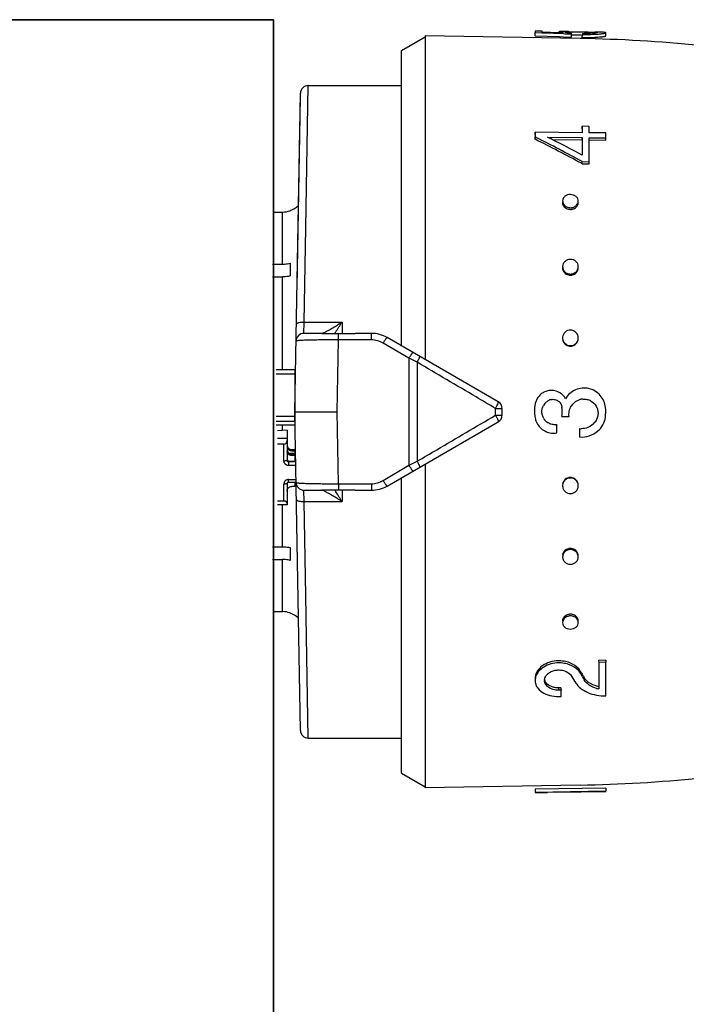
# Model space of a CAD drawing. Header units: millimetres. Extents: x 14365 to 105143, y -126377 to -22383.
# Tile 4 of 191: x 32520 to 32563, y -125686 to -125623. Entities that reach past the tile are written whole.
import ezdxf

# ---------------------------------------------------------------- set-up
doc = ezdxf.new("R2010")
doc.units = ezdxf.units.MM
doc.layers.add('UT_ZAŘÍZENÍ - OT', color=3, linetype='Continuous', lineweight=35)

msp = doc.modelspace()

# ---------------------------------------------------------------- linework, layer by layer
at = {"color": 0, "linetype": 'Continuous'}
for p, q in [((32552.873, -125623.995), (32552.873, -125624.1)), ((32553.323, -125624.003), (32552.873, -125623.995)), ((32553.323, -125624.071), (32553.323, -125624.003)), ((32554.382, -125624.104), (32553.323, -125624.071)), ((32554.373, -125624.051), (32554.372, -125624.104)), ((32554.972, -125624.109), (32554.974, -125624.045)), ((32555.806, -125624.049), (32555.928, -125624.051)), ((32556.721, -125624.062), (32556.709, -125624.062)), ((32556.736, -125624.062), (32556.721, -125624.062)), ((32544.369, -125625.24), (32545.869, -125624.374)), ((32545.869, -125624.3), (32545.869, -125644.945)), ((32555.737, -125624.472), (32545.869, -125624.3)), ((32552.869, -125624.299), (32552.873, -125624.1)), ((32552.869, -125624.299), (32554.418, -125624.353)), ((32552.873, -125624.1), (32553.321, -125624.115)), ((32553.321, -125624.115), (32553.389, -125624.117)), ((32553.389, -125624.117), (32554.68, -125624.163)), ((32554.685, -125624.114), (32554.382, -125624.104)), ((32554.418, -125624.353), (32554.677, -125624.362)), ((32554.535, -125624.109), (32554.536, -125624.094)), ((32554.677, -125624.362), (32555.193, -125624.381)), ((32554.68, -125624.163), (32554.767, -125624.166)), ((32554.767, -125624.166), (32555.197, -125624.182)), ((32555.193, -125624.381), (32555.197, -125624.182)), ((32555.195, -125624.242), (32555.226, -125624.242)), ((32555.197, -125624.182), (32555.197, -125624.129)), ((32555.806, -125624.249), (32555.881, -125624.25)), ((32555.879, -125624.41), (32555.882, -125624.211)), ((32555.882, -125624.148), (32555.882, -125624.211)), ((32556.719, -125624.122), (32556.72, -125624.076)), ((32557.369, -125624.309), (32557.372, -125624.109)), ((32544.369, -125644.079), (32544.369, -125625.24)), ((32538.269, -125636.538), (32538.423, -125627.474)), ((32538.423, -125627.474), (32544.369, -125627.474)), ((32537.569, -125648.274), (32537.923, -125627.965)), ((32537.707, -125640.34), (32537.919, -125628.215)), ((32555.869, -125630.224), (32555.872, -125630.073)), ((32555.872, -125630.073), (32555.872, -125630.479)), ((32556.322, -125630.079), (32555.872, -125630.073)), ((32556.322, -125630.484), (32556.322, -125630.079)), ((32552.869, -125630.587), (32552.873, -125630.44)), ((32552.869, -125630.896), (32552.873, -125630.752)), ((32552.873, -125630.44), (32552.873, -125630.752)), ((32555.872, -125630.479), (32552.873, -125630.44)), ((32552.873, -125630.752), (32552.928, -125630.78)), ((32553.658, -125630.762), (32555.872, -125630.79)), ((32553.713, -125630.79), (32553.658, -125630.762)), ((32553.951, -125630.91), (32555.869, -125630.934)), ((32555.869, -125630.934), (32555.872, -125630.79)), ((32555.869, -125630.934), (32555.869, -125631.792)), ((32555.872, -125630.79), (32555.872, -125631.909)), ((32556.319, -125630.94), (32557.369, -125630.953)), ((32557.372, -125630.498), (32556.322, -125630.484)), ((32556.322, -125632.328), (32556.322, -125630.796)), ((32556.322, -125630.796), (32557.372, -125630.809)), ((32557.369, -125630.953), (32557.372, -125630.809)), ((32557.372, -125630.809), (32557.372, -125630.498)), ((32555.817, -125632.426), (32555.869, -125632.454)), ((32555.869, -125632.454), (32555.872, -125632.322)), ((32555.869, -125632.454), (32556.319, -125632.459)), ((32555.872, -125632.322), (32556.322, -125632.328)), ((32556.319, -125632.459), (32556.322, -125632.328)), ((32536.198, -125635.537), (32536.769, -125635.537)), ((32536.769, -125638.861), (32536.769, -125635.537)), ((32537.269, -125635.438), (32537.269, -125635.451)), ((32538.166, -125642.549), (32538.269, -125636.538)), ((32536.151, -125638.861), (32536.769, -125638.861)), ((32537.269, -125638.8), (32537.269, -125639.613)), ((32536.144, -125639.674), (32536.769, -125639.674)), ((32536.769, -125645.6), (32536.769, -125639.674)), ((32538.147, -125643.274), (32538.166, -125642.549)), ((32538.166, -125642.549), (32540.569, -125642.549)), ((32540.569, -125642.549), (32540.569, -125643.283)), ((32539.305, -125643.274), (32538.147, -125643.274)), ((32540.341, -125643.689), (32540.341, -125643.282)), ((32542.439, -125643.274), (32541.412, -125643.274)), ((32542.439, -125643.689), (32542.439, -125643.274)), ((32540.269, -125648.274), (32540.341, -125643.689)), ((32542.439, -125643.689), (32540.341, -125643.689)), ((32544.835, -125644.862), (32543.189, -125643.894)), ((32550.519, -125647.63), (32543.439, -125643.542)), ((32544.835, -125644.862), (32544.835, -125651.686)), ((32545.356, -125645.118), (32545.356, -125651.43)), ((32537.569, -125645.6), (32536.369, -125645.6)), ((32537.569, -125645.884), (32536.369, -125645.884)), ((32537.569, -125645.6), (32537.569, -125649.122)), ((32537.923, -125668.583), (32537.569, -125648.274)), ((32537.569, -125648.274), (32540.269, -125648.274)), ((32540.341, -125652.859), (32540.269, -125648.274)), ((32550.355, -125648.489), (32550.355, -125648.059)), ((32550.769, -125648.485), (32550.769, -125648.063)), ((32537.569, -125648.58), (32536.369, -125648.58)), ((32537.569, -125648.895), (32536.369, -125648.895)), ((32537.569, -125649.122), (32536.369, -125649.122)), ((32536.769, -125649.465), (32536.769, -125649.122)), ((32543.439, -125653.006), (32550.519, -125648.918)), ((32554.263, -125649.618), (32554.263, -125649.083)), ((32554.583, -125648.577), (32555.032, -125648.577)), ((32537.069, -125649.448), (32536.469, -125649.482)), ((32537.069, -125649.448), (32537.069, -125651.372)), ((32555.692, -125649.345), (32555.692, -125649.88)), ((32537.069, -125649.979), (32536.469, -125649.979)), ((32536.869, -125650.332), (32536.469, -125650.332)), ((32536.869, -125651.411), (32536.869, -125650.332)), ((32537.615, -125650.923), (32537.205, -125650.923)), ((32537.369, -125650.678), (32537.369, -125650.776)), ((32537.369, -125650.678), (32537.569, -125650.678)), ((32537.569, -125650.776), (32537.369, -125650.776)), ((32537.369, -125650.971), (32537.369, -125651.068)), ((32537.369, -125650.971), (32537.569, -125650.971)), ((32537.567, -125650.892), (32537.614, -125650.889)), ((32537.569, -125650.678), (32537.569, -125650.923)), ((32537.569, -125650.971), (32537.569, -125651.412)), ((32537.614, -125650.889), (32537.609, -125650.566)), ((32537.169, -125651.412), (32537.169, -125651.705)), ((32537.169, -125651.412), (32537.569, -125651.412)), ((32537.624, -125651.47), (32537.169, -125651.47)), ((32537.569, -125651.068), (32537.369, -125651.068)), ((32537.569, -125651.118), (32537.618, -125651.118)), ((32537.569, -125651.314), (32537.622, -125651.314)), ((32543.189, -125652.654), (32544.835, -125651.686)), ((32545.869, -125651.603), (32545.869, -125672.248)), ((32537.629, -125651.705), (32537.169, -125651.705)), ((32536.869, -125653.961), (32536.869, -125652.882)), ((32537.069, -125652.843), (32537.069, -125654.197)), ((32537.169, -125652.749), (32537.169, -125652.588)), ((32537.169, -125652.588), (32537.644, -125652.588)), ((32537.169, -125652.749), (32537.647, -125652.749)), ((32537.569, -125652.749), (32537.569, -125653.03)), ((32540.341, -125652.859), (32542.439, -125652.859)), ((32540.341, -125652.859), (32540.341, -125653.266)), ((32542.439, -125652.859), (32542.439, -125653.274)), ((32544.369, -125671.308), (32544.369, -125652.469)), ((32537.569, -125653.03), (32537.369, -125653.03)), ((32538.147, -125653.274), (32539.305, -125653.274)), ((32538.166, -125653.999), (32538.147, -125653.274)), ((32540.569, -125653.265), (32540.569, -125653.999)), ((32541.412, -125653.274), (32542.439, -125653.274)), ((32536.869, -125653.961), (32536.469, -125653.961)), ((32537.069, -125654.197), (32536.469, -125654.197)), ((32536.769, -125656.874), (32536.769, -125654.197)), ((32538.166, -125653.999), (32540.569, -125653.999)), ((32538.269, -125660.01), (32538.166, -125653.999)), ((32536.144, -125656.874), (32536.769, -125656.874)), ((32537.269, -125656.935), (32537.269, -125657.748)), ((32536.151, -125657.687), (32536.769, -125657.687)), ((32536.769, -125661.011), (32536.769, -125657.687)), ((32538.423, -125669.074), (32538.269, -125660.01)), ((32536.198, -125661.011), (32536.769, -125661.011)), ((32537.269, -125661.097), (32537.269, -125661.11)), ((32537.824, -125662.889), (32537.809, -125662.027)), ((32557.369, -125664.114), (32556.919, -125664.12)), ((32556.919, -125664.12), (32556.922, -125664.252)), ((32557.372, -125664.246), (32556.922, -125664.252)), ((32557.369, -125664.114), (32557.372, -125664.246)), ((32557.372, -125666.388), (32557.372, -125664.246)), ((32555.747, -125664.804), (32555.75, -125664.941)), ((32555.775, -125664.851), (32555.747, -125664.804)), ((32556.922, -125664.252), (32556.922, -125665.939)), ((32555.892, -125665.179), (32555.864, -125665.132)), ((32556.002, -125665.226), (32556.005, -125665.368)), ((32554.519, -125665.872), (32554.369, -125665.874)), ((32554.369, -125665.874), (32554.373, -125666.02)), ((32554.523, -125666.018), (32554.373, -125666.02)), ((32554.519, -125665.872), (32554.523, -125666.018)), ((32554.523, -125666.426), (32554.523, -125666.018)), ((32554.373, -125666.428), (32554.523, -125666.426)), ((32538.423, -125669.074), (32544.369, -125669.074)), ((32544.369, -125671.308), (32545.869, -125672.174)), ((32555.737, -125672.076), (32545.869, -125672.248)), ((32557.369, -125672.26), (32552.869, -125672.338)), ((32552.869, -125672.338), (32552.873, -125672.538)), ((32552.869, -125672.349), (32552.873, -125672.549)), ((32557.369, -125672.26), (32557.372, -125672.46)), ((32557.372, -125672.46), (32552.873, -125672.538)), ((32552.873, -125672.538), (32552.873, -125672.549)), ((32554.223, -125672.53), (32553.66, -125672.539)), ((32554.223, -125672.526), (32557.372, -125672.471)), ((32554.223, -125672.53), (32554.223, -125672.526)), ((32557.372, -125672.471), (32557.372, -125672.46))]:
    msp.add_line(p, q, dxfattribs=at)
for centre, radius, start, end in [((32554.648, -125637.255), 13.227, 89.44109, 89.86889), ((32554.548, -125647.051), 23.023, 89.16114, 89.43014), ((32554.263, -125666.151), 42.126, 88.99668, 89.15368), ((32555.123, -125629.323), 5.28, 90.80201, 91.62553), ((32556.52, -125626.627), 2.559, 85.77165, 86.54128), ((32556.104, -125659.796), 35.74, 88.78449, 88.98762), ((32555.559, -125618.763), 5.379, 264.4209, 265.22986), ((32555.645, -125617.721), 6.424, 265.23782, 265.99348), ((32554.166, -125714.459), 90, 84.13647, 89), ((32556.056, -125614.12), 10.03, 269.00618, 269.62329), ((32556.099, -125611.669), 12.544, 269.00858, 269.7243), ((32556.18, -125614.511), 9.899, 272.58441, 273.34327), ((32556.181, -125614.379), 9.833, 272.60404, 273.36824), ((32556.576, -125625.858), 1.789, 85.3674, 85.74663), ((32556.253, -125615.782), 8.626, 273.34927, 274.14414), ((32556.254, -125615.633), 8.577, 273.37423, 274.17442), ((32538.423, -125627.974), 0.5, 89.99995, 178.99727), ((32505.848, -125725.091), 105.279, 61.6647, 63.47201), ((32505.584, -125724.713), 105.191, 61.44046, 63.25103), ((32508.952, -125719.69), 99.533, 63.12099, 63.27442), ((32506.039, -125725.377), 105.923, 61.93543, 63.10673), ((32536.769, -125634.024), 1.5, 289.47122, 313.35083), ((32554.949, -125634.945), 0.33, 178.19656, 179.9988), ((32555.125, -125634.787), 0.582, 256.38385, 269.38767), ((32555.129, -125634.684), 0.577, 256.34526, 269.38585), ((32555.124, -125634.797), 0.572, 269.48444, 276.21503), ((32555.128, -125634.695), 0.567, 269.48461, 276.23097), ((32555.123, -125634.787), 0.583, 276.20438, 282.56154), ((32555.126, -125634.684), 0.578, 276.22081, 282.59954), ((32555.279, -125634.954), 0.34, 350.77007, 358.16143), ((32536.767, -125634.028), 1.509, 270.07058, 289.41996), ((32555.036, -125639.094), 0.417, 180.04404, 188.31485), ((32555.208, -125639.024), 0.415, 357.37319, 359.99637), ((32555.122, -125639.043), 0.519, 269.66461, 277.08605), ((32555.125, -125638.975), 0.515, 269.66483, 277.10359), ((32555.12, -125639.029), 0.533, 277.07982, 284.05154), ((32555.124, -125638.961), 0.529, 277.09797, 284.09301), ((32519.786, -125630.027), 24.264, 327.18528, 328.93017), ((32538.147, -125643.774), 0.5, 90.00005, 179.0027), ((32523.743, -125632.572), 19.559, 326.80865, 327.16862), ((32542.439, -125645.274), 2, 60, 90), ((32542.438, -125645.167), 1.479, 59.48742, 89.9707), ((32555.12, -125643.596), 0.492, 269.85712, 277.68641), ((32555.124, -125643.566), 0.488, 269.85737, 277.70488), ((32555.118, -125643.58), 0.509, 277.6834, 285.011), ((32555.121, -125643.549), 0.505, 277.70254, 285.05443), ((32555.151, -125643.559), 0.471, 354.81541, 359.98513), ((32437.273, -125864.235), 244.324, 63.74449, 63.88063), ((32537.668, -125646.43), 0.0994, 180.01969, 226.40783), ((32537.669, -125646.418), 0.301, 250.55744, 255.99011), ((32537.668, -125648.046), 0.3, 107.64647, 109.44599), ((32550.269, -125648.063), 0.5, 0, 60), ((32554.823, -125648.213), 1.999, 164.80798, 168.16539), ((32553.911, -125647.966), 1.054, 158.33184, 164.78857), ((32553.928, -125647.973), 1.073, 152.15714, 158.3337), ((32553.933, -125647.975), 1.078, 145.97035, 152.15939), ((32554.13, -125648.275), 0.828, 140.87074, 150.30871), ((32554.136, -125648.281), 0.836, 130.17155, 140.86954), ((32554.011, -125648.045), 0.569, 108.74479, 116.15952), ((32554.014, -125648.052), 0.576, 101.60275, 108.74682), ((32555.995, -125648.428), 0.97, 138.95573, 147.53873), ((32555.99, -125648.424), 0.963, 129.98808, 138.92429), ((32555.986, -125648.386), 0.927, 100.78373, 106.92072), ((32555.976, -125648.337), 0.878, 93.89514, 100.73786), ((32550.269, -125648.485), 0.5, 300, 0), ((32552.286, -125648.274), 2.316, 352.48051, 7.18318), ((32554.711, -125648.274), 2.661, 352.61699, 5.79637), ((32554.031, -125648.437), 1.181, 194.6023, 200.52709), ((32554.077, -125648.419), 1.23, 200.54074, 209.44738), ((32554.092, -125648.412), 1.247, 209.4292, 211.63674), ((32554.141, -125648.266), 0.841, 211.88911, 219.07605), ((32554.133, -125648.272), 0.831, 219.0533, 232.02888), ((32554.12, -125648.311), 0.785, 273.22437, 280.43844), ((32555.811, -125648.231), 1.119, 312.77559, 319.01429), ((32555.982, -125648.38), 0.893, 319.04698, 325.88598), ((32555.81, -125648.248), 1.104, 263.8642, 270.12595), ((32555.81, -125648.24), 1.644, 265.8993, 310.20577), ((32537.359, -125650.481), 0.29, 180.04441, 214.05404), ((32437.273, -125432.313), 244.324, 296.11937, 296.25551), ((32537.157, -125652.843), 0.0882, 171.33922, 179.96309), ((32538.147, -125652.774), 0.5, 181, 270), ((32542.438, -125651.381), 1.479, 270.02931, 300.51257), ((32555.123, -125652.97), 0.51, 98.02694, 105.33939), ((32555.127, -125653.001), 0.507, 98.04608, 105.38273), ((32555.121, -125652.952), 0.493, 90.20682, 98.03026), ((32555.124, -125652.983), 0.489, 90.20709, 98.04874), ((32523.4, -125664.199), 19.968, 32.83509, 33.1877), ((32519.864, -125666.472), 24.171, 31.0665, 32.81806), ((32542.439, -125651.274), 2, 270, 300), ((32555.103, -125652.991), 0.481, 185.08469, 187.79003), ((32555.125, -125657.522), 0.537, 97.79544, 104.73665), ((32555.128, -125657.591), 0.533, 97.81357, 104.77792), ((32555.123, -125657.506), 0.52, 90.39229, 97.80224), ((32555.126, -125657.574), 0.516, 90.39253, 97.81976), ((32536.767, -125662.52), 1.509, 70.58004, 89.92942), ((32536.769, -125662.524), 1.5, 46.64917, 70.52878), ((32554.949, -125661.603), 0.33, 180.0012, 181.80344), ((32555.126, -125661.767), 0.588, 97.26681, 103.58577), ((32555.13, -125661.87), 0.584, 97.28322, 103.6235), ((32555.125, -125661.752), 0.574, 90.56165, 97.27806), ((32555.128, -125661.855), 0.569, 90.56184, 97.29397), ((32555.124, -125661.742), 0.563, 89.57233, 90.53635), ((32555.127, -125661.86), 0.574, 77.3795, 90.47236), ((32555.124, -125661.758), 0.579, 77.42334, 89.52385), ((32555.279, -125661.594), 0.34, 1.83857, 9.22993), ((32554.392, -125666.13), 1.981, 90.6662, 95.25488), ((32554.391, -125666.098), 1.949, 86.31776, 90.65223), ((32554.787, -125665.528), 1.129, 37.30427, 43.3274), ((32554.882, -125665.456), 1.009, 30.66525, 37.31087), ((32595.296, -125641.223), 46.046, 210.8741, 211.14789), ((32553.931, -125665.398), 0.458, 173.03308, 181.39547), ((32593.677, -125642.159), 44.808, 210.82705, 211.4577), ((32596.145, -125641.055), 46.929, 210.59685, 210.86768), ((32593.944, -125642.04), 44.466, 211.14786, 211.42912), ((32594.422, -125642.086), 44.921, 210.9365, 211.21663), ((32556.792, -125664.742), 0.927, 211.49104, 218.28511), ((32556.871, -125664.68), 1.027, 218.28539, 224.50117), ((32557.307, -125664.07), 1.908, 254.23814, 258.37107), ((32538.423, -125668.574), 0.5, 181, 270), ((32554.166, -125582.089), 90, 271, 275.86353)]:
    msp.add_arc(centre, radius, start, end, dxfattribs=at)
for centre, major_axis, ratio, start_param, end_param in [((32536.869, -125650.097), (0, -0.235), 0.85043, 0, 1.570796), ((32536.869, -125654.118), (-0.2, 0), 0.785695, 3.141593, 4.712389)]:
    msp.add_ellipse(centre, major_axis=major_axis, ratio=ratio, start_param=start_param, end_param=end_param, dxfattribs=at)
for points, knots in [([(32554.423, -125624.036), (32554.41, -125624.038), (32554.394, -125624.04), (32554.377, -125624.045), (32554.373, -125624.049), (32554.373, -125624.051)], [0, 0, 0, 0, 0.708486, 0.898996, 1, 1, 1, 1]), ([(32554.373, -125624.051), (32554.373, -125624.055), (32554.391, -125624.064), (32554.419, -125624.072), (32554.472, -125624.084), (32554.512, -125624.091), (32554.536, -125624.094)], [0, 0, 0, 0, 0.080473, 0.272652, 0.58028, 1, 1, 1, 1]), ([(32554.522, -125624.03), (32554.512, -125624.03), (32554.478, -125624.031), (32554.445, -125624.034), (32554.423, -125624.036)], [0, 0, 0, 0, 0.312325, 1, 1, 1, 1]), ([(32554.678, -125624.028), (32554.664, -125624.028), (32554.612, -125624.028), (32554.56, -125624.029), (32554.522, -125624.03)], [0, 0, 0, 0, 0.28218, 1, 1, 1, 1]), ([(32554.77, -125624.067), (32554.77, -125624.064), (32554.78, -125624.059), (32554.788, -125624.058), (32554.794, -125624.057)], [0, 0, 0, 0, 0.306489, 1, 1, 1, 1]), ([(32555.036, -125624.116), (32554.999, -125624.112), (32554.933, -125624.105), (32554.857, -125624.094), (32554.812, -125624.085), (32554.79, -125624.079), (32554.777, -125624.074), (32554.77, -125624.069), (32554.77, -125624.067)], [0, 0, 0, 0, 0.416564, 0.727805, 0.840468, 0.923103, 0.975235, 1, 1, 1, 1]), ([(32554.794, -125624.057), (32554.798, -125624.056), (32554.821, -125624.052), (32554.844, -125624.051), (32554.863, -125624.049)], [0, 0, 0, 0, 0.191517, 1, 1, 1, 1]), ([(32554.863, -125624.049), (32554.871, -125624.049), (32554.908, -125624.047), (32554.945, -125624.046), (32554.974, -125624.045)], [0, 0, 0, 0, 0.216654, 1, 1, 1, 1]), ([(32555.049, -125624.043), (32555.063, -125624.043), (32555.123, -125624.043), (32555.182, -125624.042), (32555.228, -125624.042)], [0, 0, 0, 0, 0.229978, 1, 1, 1, 1]), ([(32555.228, -125624.042), (32555.272, -125624.042), (32555.465, -125624.043), (32555.658, -125624.046), (32555.806, -125624.049)], [0, 0, 0, 0, 0.228486, 1, 1, 1, 1]), ([(32555.928, -125624.051), (32556.068, -125624.053), (32556.317, -125624.059), (32556.565, -125624.066), (32556.674, -125624.072)], [0, 0, 0, 0, 0.5608, 1, 1, 1, 1]), ([(32557.292, -125624.083), (32557.236, -125624.077), (32557.093, -125624.071), (32556.949, -125624.067), (32556.862, -125624.065)], [0, 0, 0, 0, 0.393124, 1, 1, 1, 1]), ([(32554.536, -125624.094), (32554.547, -125624.096), (32554.596, -125624.104), (32554.646, -125624.11), (32554.685, -125624.114)], [0, 0, 0, 0, 0.219199, 1, 1, 1, 1]), ([(32555.226, -125624.242), (32555.27, -125624.242), (32555.463, -125624.243), (32555.657, -125624.246), (32555.806, -125624.249)], [0, 0, 0, 0, 0.228577, 1, 1, 1, 1]), ([(32555.879, -125624.41), (32555.944, -125624.411), (32556.193, -125624.413), (32556.442, -125624.408), (32556.626, -125624.4)], [0, 0, 0, 0, 0.261104, 1, 1, 1, 1]), ([(32556.631, -125624.13), (32556.588, -125624.134), (32556.375, -125624.147), (32556.161, -125624.151), (32555.99, -125624.15)], [0, 0, 0, 0, 0.202928, 1, 1, 1, 1]), ([(32556.039, -125624.213), (32556.09, -125624.213), (32556.287, -125624.213), (32556.483, -125624.208), (32556.628, -125624.201)], [0, 0, 0, 0, 0.261385, 1, 1, 1, 1]), ([(32556.83, -125624.097), (32556.83, -125624.098), (32556.825, -125624.102), (32556.808, -125624.108), (32556.77, -125624.116), (32556.709, -125624.123), (32556.659, -125624.128), (32556.631, -125624.13)], [0, 0, 0, 0, 0.026104, 0.078509, 0.271488, 0.580502, 1, 1, 1, 1]), ([(32556.72, -125624.076), (32556.735, -125624.077), (32556.761, -125624.079), (32556.795, -125624.083), (32556.816, -125624.088), (32556.827, -125624.092), (32556.829, -125624.095)], [0, 0, 0, 0, 0.402142, 0.703286, 0.901798, 1, 1, 1, 1]), ([(32556.829, -125624.095), (32556.83, -125624.095), (32556.83, -125624.096), (32556.83, -125624.096), (32556.83, -125624.097)], [0, 0, 0, 0, 0.519614, 1, 1, 1, 1]), ([(32556.876, -125624.385), (32556.946, -125624.38), (32557.044, -125624.372), (32557.165, -125624.358), (32557.235, -125624.348), (32557.291, -125624.338), (32557.332, -125624.328), (32557.355, -125624.321), (32557.369, -125624.313), (32557.369, -125624.309)], [0, 0, 0, 0, 0.416026, 0.586157, 0.728535, 0.841423, 0.923955, 0.976034, 1, 1, 1, 1]), ([(32556.878, -125624.187), (32556.948, -125624.182), (32557.046, -125624.173), (32557.167, -125624.159), (32557.238, -125624.149), (32557.294, -125624.139), (32557.335, -125624.129), (32557.359, -125624.121), (32557.372, -125624.113), (32557.372, -125624.109)], [0, 0, 0, 0, 0.415889, 0.585993, 0.728367, 0.841268, 0.923827, 0.975949, 1, 1, 1, 1]), ([(32557.352, -125624.096), (32557.348, -125624.094), (32557.329, -125624.089), (32557.308, -125624.085), (32557.292, -125624.083)], [0, 0, 0, 0, 0.194984, 1, 1, 1, 1]), ([(32557.372, -125624.109), (32557.372, -125624.106), (32557.365, -125624.099), (32557.357, -125624.097), (32557.352, -125624.096)], [0, 0, 0, 0, 0.34526, 1, 1, 1, 1]), ([(32555.122, -125634.421), (32555.059, -125634.421), (32554.934, -125634.44), (32554.769, -125634.524), (32554.655, -125634.658), (32554.624, -125634.769), (32554.623, -125634.823)], [0, 0, 0, 0, 0.270385, 0.528616, 0.769944, 1, 1, 1, 1]), ([(32555.622, -125634.854), (32555.624, -125634.798), (32555.598, -125634.682), (32555.485, -125634.538), (32555.317, -125634.445), (32555.188, -125634.422), (32555.122, -125634.421)], [0, 0, 0, 0, 0.229393, 0.470966, 0.729703, 1, 1, 1, 1]), ([(32554.619, -125634.945), (32554.619, -125635.036), (32554.705, -125635.233), (32554.889, -125635.329), (32554.988, -125635.353)], [0, 0, 0, 0, 0.47302, 1, 1, 1, 1]), ([(32554.623, -125634.823), (32554.621, -125634.871), (32554.64, -125634.97), (32554.693, -125635.055), (32554.727, -125635.092)], [0, 0, 0, 0, 0.488775, 1, 1, 1, 1]), ([(32554.727, -125635.092), (32554.743, -125635.111), (32554.818, -125635.182), (32554.916, -125635.227), (32554.992, -125635.246)], [0, 0, 0, 0, 0.24218, 1, 1, 1, 1]), ([(32555.25, -125635.355), (32555.34, -125635.335), (32555.508, -125635.256), (32555.601, -125635.091), (32555.615, -125635.008)], [0, 0, 0, 0, 0.524629, 1, 1, 1, 1]), ([(32555.253, -125635.248), (32555.279, -125635.242), (32555.377, -125635.213), (32555.468, -125635.156), (32555.518, -125635.1)], [0, 0, 0, 0, 0.260211, 1, 1, 1, 1]), ([(32555.518, -125635.1), (32555.549, -125635.066), (32555.6, -125634.989), (32555.621, -125634.898), (32555.622, -125634.854)], [0, 0, 0, 0, 0.509651, 1, 1, 1, 1]), ([(32536.769, -125638.861), (32536.811, -125638.861), (32536.979, -125638.856), (32537.147, -125638.831), (32537.269, -125638.8)], [0, 0, 0, 0, 0.252472, 1, 1, 1, 1]), ([(32554.623, -125638.999), (32554.621, -125639.049), (32554.63, -125639.118), (32554.654, -125639.181), (32554.661, -125639.197)], [0, 0, 0, 0, 0.747031, 1, 1, 1, 1]), ([(32555.122, -125638.556), (32555, -125638.556), (32554.806, -125638.623), (32554.657, -125638.821), (32554.626, -125638.94), (32554.623, -125638.999)], [0, 0, 0, 0, 0.507384, 0.755665, 1, 1, 1, 1]), ([(32555.622, -125639.025), (32555.622, -125638.964), (32555.595, -125638.84), (32555.483, -125638.684), (32555.317, -125638.582), (32555.187, -125638.557), (32555.122, -125638.556)], [0, 0, 0, 0, 0.241806, 0.488407, 0.741812, 1, 1, 1, 1]), ([(32555.555, -125639.258), (32555.565, -125639.241), (32555.6, -125639.175), (32555.619, -125639.1), (32555.622, -125639.043)], [0, 0, 0, 0, 0.253103, 1, 1, 1, 1]), ([(32537.269, -125639.613), (32537.228, -125639.624), (32537.064, -125639.659), (32536.895, -125639.674), (32536.769, -125639.674)], [0, 0, 0, 0, 0.247091, 1, 1, 1, 1]), ([(32554.623, -125639.154), (32554.637, -125639.244), (32554.724, -125639.424), (32554.896, -125639.521), (32554.988, -125639.545)], [0, 0, 0, 0, 0.489899, 1, 1, 1, 1]), ([(32554.661, -125639.197), (32554.691, -125639.263), (32554.783, -125639.386), (32554.92, -125639.453), (32554.992, -125639.472)], [0, 0, 0, 0, 0.492845, 1, 1, 1, 1]), ([(32555.25, -125639.547), (32555.341, -125639.524), (32555.514, -125639.429), (32555.601, -125639.25), (32555.615, -125639.161)], [0, 0, 0, 0, 0.510101, 1, 1, 1, 1]), ([(32555.253, -125639.474), (32555.315, -125639.459), (32555.433, -125639.406), (32555.522, -125639.311), (32555.555, -125639.258)], [0, 0, 0, 0, 0.506643, 1, 1, 1, 1]), ([(32537.666, -125642.678), (32537.666, -125642.668), (32537.676, -125642.646), (32537.709, -125642.623), (32537.755, -125642.601), (32537.845, -125642.573), (32537.984, -125642.552), (32538.103, -125642.548), (32538.166, -125642.549)], [0, 0, 0, 0, 0.054454, 0.124226, 0.220024, 0.341181, 0.645763, 1, 1, 1, 1]), ([(32539.448, -125643.21), (32539.531, -125643.17), (32539.708, -125643.077), (32540.085, -125642.861), (32540.374, -125642.679), (32540.569, -125642.549)], [0, 0, 0, 0, 0.213248, 0.460801, 1, 1, 1, 1]), ([(32539.279, -125643.274), (32539.287, -125643.274), (32539.307, -125643.269), (32539.327, -125643.262), (32539.338, -125643.258)], [0, 0, 0, 0, 0.393757, 1, 1, 1, 1]), ([(32539.305, -125643.274), (32539.385, -125643.274), (32539.73, -125643.275), (32540.076, -125643.279), (32540.341, -125643.282)], [0, 0, 0, 0, 0.230893, 1, 1, 1, 1]), ([(32539.338, -125643.258), (32539.341, -125643.257), (32539.351, -125643.253), (32539.362, -125643.249), (32539.369, -125643.246)], [0, 0, 0, 0, 0.235586, 1, 1, 1, 1]), ([(32539.369, -125643.246), (32539.376, -125643.243), (32539.402, -125643.232), (32539.428, -125643.22), (32539.448, -125643.21)], [0, 0, 0, 0, 0.229765, 1, 1, 1, 1]), ([(32540.341, -125643.282), (32540.521, -125643.283), (32540.877, -125643.282), (32541.234, -125643.274), (32541.412, -125643.274)], [0, 0, 0, 0, 0.502804, 1, 1, 1, 1]), ([(32555.122, -125643.063), (32555.002, -125643.063), (32554.751, -125643.154), (32554.635, -125643.395), (32554.624, -125643.514)], [0, 0, 0, 0, 0.501804, 1, 1, 1, 1]), ([(32555.622, -125643.559), (32555.622, -125643.433), (32555.514, -125643.168), (32555.25, -125643.064), (32555.122, -125643.063)], [0, 0, 0, 0, 0.49811, 1, 1, 1, 1]), ([(32540.341, -125643.689), (32540.165, -125643.688), (32539.82, -125643.688), (32539.319, -125643.691), (32538.859, -125643.697), (32538.508, -125643.704), (32538.261, -125643.712), (32538.105, -125643.718), (32537.97, -125643.724), (32537.858, -125643.731), (32537.77, -125643.739), (32537.707, -125643.746), (32537.669, -125643.753), (32537.652, -125643.759), (32537.647, -125643.763), (32537.647, -125643.765)], [0, 0, 0, 0, 0.195605, 0.383531, 0.55643, 0.707585, 0.773165, 0.831259, 0.881323, 0.92293, 0.955723, 0.979458, 0.994025, 0.997954, 1, 1, 1, 1]), ([(32543.189, -125643.894), (32543.209, -125643.873), (32543.241, -125643.826), (32543.274, -125643.752), (32543.313, -125643.689), (32543.352, -125643.638), (32543.383, -125643.596), (32543.407, -125643.565), (32543.423, -125643.548), (32543.435, -125643.54), (32543.439, -125643.542)], [0, 0, 0, 0, 0.198142, 0.388892, 0.560134, 0.707991, 0.828678, 0.918542, 0.975091, 1, 1, 1, 1]), ([(32554.623, -125643.658), (32554.636, -125643.753), (32554.72, -125643.94), (32554.895, -125644.045), (32554.988, -125644.071)], [0, 0, 0, 0, 0.498032, 1, 1, 1, 1]), ([(32554.64, -125643.684), (32554.663, -125643.767), (32554.752, -125643.924), (32554.909, -125644.013), (32554.992, -125644.036)], [0, 0, 0, 0, 0.49918, 1, 1, 1, 1]), ([(32555.25, -125644.071), (32555.332, -125644.049), (32555.489, -125643.963), (32555.579, -125643.807), (32555.601, -125643.725)], [0, 0, 0, 0, 0.50198, 1, 1, 1, 1]), ([(32555.253, -125644.037), (32555.325, -125644.017), (32555.464, -125643.945), (32555.555, -125643.818), (32555.584, -125643.749)], [0, 0, 0, 0, 0.50114, 1, 1, 1, 1]), ([(32544.835, -125644.862), (32544.864, -125644.812), (32544.907, -125644.74), (32544.964, -125644.651), (32545, -125644.596), (32545.031, -125644.551), (32545.055, -125644.519), (32545.071, -125644.501), (32545.08, -125644.493), (32545.084, -125644.492), (32545.085, -125644.493)], [0, 0, 0, 0, 0.387648, 0.559336, 0.708365, 0.829964, 0.920373, 0.976704, 0.992026, 1, 1, 1, 1]), ([(32545.356, -125645.118), (32545.382, -125645.071), (32545.418, -125645.003), (32545.461, -125644.916), (32545.486, -125644.861), (32545.505, -125644.816), (32545.517, -125644.781), (32545.523, -125644.759), (32545.522, -125644.745), (32545.519, -125644.743)], [0, 0, 0, 0, 0.389691, 0.560136, 0.707341, 0.827183, 0.916538, 0.973346, 1, 1, 1, 1]), ([(32550.355, -125648.059), (32549.94, -125647.814), (32548.274, -125646.834), (32546.607, -125645.854), (32545.356, -125645.118)], [0, 0, 0, 0, 0.249365, 1, 1, 1, 1]), ([(32554.813, -125647.436), (32554.725, -125647.284), (32554.469, -125647.021), (32554.03, -125646.892), (32553.678, -125646.924), (32553.427, -125647.014), (32553.206, -125647.164), (32553.089, -125647.299), (32553.04, -125647.372)], [0, 0, 0, 0, 0.249691, 0.498274, 0.623384, 0.748679, 0.874168, 1, 1, 1, 1]), ([(32557.358, -125648.005), (32557.344, -125647.863), (32557.269, -125647.581), (32556.963, -125647.093), (32556.312, -125646.701), (32555.555, -125646.776), (32555.071, -125647.088), (32554.885, -125647.313), (32554.813, -125647.436)], [0, 0, 0, 0, 0.125806, 0.251598, 0.500158, 0.748611, 0.874302, 1, 1, 1, 1]), ([(32550.355, -125648.059), (32550.384, -125648.007), (32550.435, -125647.911), (32550.492, -125647.783), (32550.522, -125647.695), (32550.528, -125647.649), (32550.523, -125647.632), (32550.519, -125647.63)], [0, 0, 0, 0, 0.377895, 0.69297, 0.905251, 0.965919, 1, 1, 1, 1]), ([(32552.867, -125647.803), (32552.85, -125647.88), (32552.804, -125648.189), (32552.829, -125648.508), (32552.888, -125648.735)], [0, 0, 0, 0, 0.250786, 1, 1, 1, 1]), ([(32553.427, -125648.71), (32553.388, -125648.647), (32553.327, -125648.511), (32553.294, -125648.29), (32553.319, -125648.068), (32553.374, -125647.929), (32553.41, -125647.865)], [0, 0, 0, 0, 0.249892, 0.499949, 0.75024, 1, 1, 1, 1]), ([(32553.898, -125647.487), (32553.974, -125647.472), (32554.137, -125647.472), (32554.358, -125647.572), (32554.522, -125647.751), (32554.574, -125647.906), (32554.584, -125647.984)], [0, 0, 0, 0, 0.248903, 0.498305, 0.748695, 1, 1, 1, 1]), ([(32555.032, -125648.577), (32555.016, -125648.462), (32555.025, -125648.225), (32555.115, -125648.005), (32555.177, -125647.907)], [0, 0, 0, 0, 0.500135, 1, 1, 1, 1]), ([(32555.916, -125647.461), (32556, -125647.456), (32556.17, -125647.468), (32556.487, -125647.584), (32556.742, -125647.833), (32556.864, -125648.149), (32556.891, -125648.405), (32556.844, -125648.657), (32556.768, -125648.811), (32556.721, -125648.881)], [0, 0, 0, 0, 0.124702, 0.249421, 0.497433, 0.62303, 0.748788, 0.874419, 1, 1, 1, 1]), ([(32545.356, -125651.43), (32545.773, -125651.184), (32547.44, -125650.204), (32549.107, -125649.224), (32550.355, -125648.489)], [0, 0, 0, 0, 0.250578, 1, 1, 1, 1]), ([(32550.355, -125648.059), (32550.383, -125648.059), (32550.438, -125648.059), (32550.516, -125648.059), (32550.587, -125648.059), (32550.648, -125648.06), (32550.692, -125648.06), (32550.721, -125648.061), (32550.737, -125648.061), (32550.75, -125648.062), (32550.76, -125648.062), (32550.765, -125648.063), (32550.769, -125648.062), (32550.769, -125648.063)], [0, 0, 0, 0, 0.203374, 0.394866, 0.56769, 0.716771, 0.837685, 0.88646, 0.926896, 0.958626, 0.981467, 0.99529, 1, 1, 1, 1]), ([(32550.355, -125648.489), (32550.383, -125648.489), (32550.438, -125648.489), (32550.516, -125648.489), (32550.587, -125648.489), (32550.648, -125648.488), (32550.692, -125648.488), (32550.721, -125648.487), (32550.737, -125648.487), (32550.75, -125648.486), (32550.76, -125648.487), (32550.765, -125648.485), (32550.769, -125648.486), (32550.769, -125648.485)], [0, 0, 0, 0, 0.203374, 0.394866, 0.56769, 0.716771, 0.837685, 0.88646, 0.926896, 0.958626, 0.981467, 0.99529, 1, 1, 1, 1]), ([(32550.355, -125648.489), (32550.384, -125648.541), (32550.435, -125648.637), (32550.492, -125648.765), (32550.522, -125648.853), (32550.528, -125648.899), (32550.523, -125648.916), (32550.519, -125648.918)], [0, 0, 0, 0, 0.377895, 0.69297, 0.905251, 0.965919, 1, 1, 1, 1]), ([(32553.03, -125649.066), (32553.093, -125649.167), (32553.248, -125649.353), (32553.553, -125649.55), (32553.903, -125649.646), (32554.145, -125649.64), (32554.263, -125649.618)], [0, 0, 0, 0, 0.249964, 0.499879, 0.749906, 1, 1, 1, 1]), ([(32554.164, -125649.095), (32554.068, -125649.1), (32553.873, -125649.077), (32553.698, -125648.986), (32553.622, -125648.927)], [0, 0, 0, 0, 0.50069, 1, 1, 1, 1]), ([(32556.571, -125649.053), (32556.47, -125649.147), (32556.23, -125649.299), (32555.951, -125649.351), (32555.813, -125649.352)], [0, 0, 0, 0, 0.500561, 1, 1, 1, 1]), ([(32556.871, -125649.495), (32557.001, -125649.386), (32557.219, -125649.115), (32557.328, -125648.784), (32557.35, -125648.616)], [0, 0, 0, 0, 0.49938, 1, 1, 1, 1]), ([(32537.069, -125650.384), (32537.069, -125650.422), (32537.084, -125650.5), (32537.151, -125650.598), (32537.251, -125650.663), (32537.33, -125650.678), (32537.369, -125650.678)], [0, 0, 0, 0, 0.247784, 0.496832, 0.747734, 1, 1, 1, 1]), ([(32537.069, -125650.676), (32537.069, -125650.715), (32537.084, -125650.792), (32537.151, -125650.89), (32537.251, -125650.955), (32537.33, -125650.971), (32537.369, -125650.971)], [0, 0, 0, 0, 0.247784, 0.496832, 0.747734, 1, 1, 1, 1]), ([(32537.369, -125651.068), (32537.33, -125651.068), (32537.251, -125651.053), (32537.151, -125650.988), (32537.084, -125650.89), (32537.069, -125650.812), (32537.069, -125650.774)], [0, 0, 0, 0, 0.252266, 0.503168, 0.752216, 1, 1, 1, 1]), ([(32537.369, -125650.776), (32537.32, -125650.776), (32537.221, -125650.752), (32537.145, -125650.684), (32537.118, -125650.644)], [0, 0, 0, 0, 0.501963, 1, 1, 1, 1]), ([(32537.069, -125651.372), (32537.069, -125651.375), (32537.066, -125651.379), (32537.06, -125651.384), (32537.05, -125651.389), (32537.033, -125651.395), (32537.008, -125651.4), (32536.978, -125651.405), (32536.931, -125651.41), (32536.894, -125651.411), (32536.869, -125651.411)], [0, 0, 0, 0, 0.040706, 0.069574, 0.105554, 0.199505, 0.321626, 0.468167, 0.634164, 1, 1, 1, 1]), ([(32537.169, -125651.705), (32537.13, -125651.705), (32537.051, -125651.69), (32536.951, -125651.625), (32536.884, -125651.527), (32536.869, -125651.449), (32536.869, -125651.411)], [0, 0, 0, 0, 0.252255, 0.503168, 0.752226, 1, 1, 1, 1]), ([(32537.169, -125651.47), (32537.156, -125651.47), (32537.129, -125651.465), (32537.096, -125651.443), (32537.074, -125651.411), (32537.069, -125651.385), (32537.069, -125651.372)], [0, 0, 0, 0, 0.252236, 0.503168, 0.752245, 1, 1, 1, 1]), ([(32537.169, -125651.412), (32537.157, -125651.412), (32537.133, -125651.407), (32537.102, -125651.389), (32537.079, -125651.361), (32537.071, -125651.338), (32537.07, -125651.327)], [0, 0, 0, 0, 0.251925, 0.502849, 0.751924, 1, 1, 1, 1]), ([(32544.835, -125651.686), (32544.864, -125651.736), (32544.907, -125651.808), (32544.964, -125651.897), (32545, -125651.952), (32545.031, -125651.997), (32545.055, -125652.029), (32545.071, -125652.047), (32545.08, -125652.055), (32545.084, -125652.056), (32545.085, -125652.056)], [0, 0, 0, 0, 0.387648, 0.559336, 0.708365, 0.829964, 0.920373, 0.976704, 0.992026, 1, 1, 1, 1]), ([(32545.356, -125651.43), (32545.382, -125651.477), (32545.418, -125651.545), (32545.461, -125651.632), (32545.486, -125651.687), (32545.505, -125651.732), (32545.517, -125651.768), (32545.523, -125651.789), (32545.522, -125651.803), (32545.519, -125651.805)], [0, 0, 0, 0, 0.389693, 0.560138, 0.707342, 0.827185, 0.916539, 0.973347, 1, 1, 1, 1]), ([(32537.169, -125652.588), (32537.13, -125652.588), (32537.051, -125652.603), (32536.951, -125652.668), (32536.884, -125652.766), (32536.869, -125652.844), (32536.869, -125652.882)], [0, 0, 0, 0, 0.252255, 0.503168, 0.752226, 1, 1, 1, 1]), ([(32537.069, -125652.843), (32537.069, -125652.846), (32537.066, -125652.851), (32537.06, -125652.855), (32537.05, -125652.86), (32537.033, -125652.866), (32537.008, -125652.871), (32536.978, -125652.876), (32536.931, -125652.881), (32536.894, -125652.882), (32536.869, -125652.882)], [0, 0, 0, 0, 0.040706, 0.069574, 0.105554, 0.199505, 0.321626, 0.468167, 0.634164, 1, 1, 1, 1]), ([(32537.169, -125652.749), (32537.156, -125652.749), (32537.132, -125652.753), (32537.1, -125652.771), (32537.078, -125652.798), (32537.071, -125652.819), (32537.07, -125652.83)], [0, 0, 0, 0, 0.26767, 0.525516, 0.768461, 1, 1, 1, 1]), ([(32537.647, -125652.783), (32537.647, -125652.785), (32537.652, -125652.789), (32537.669, -125652.795), (32537.707, -125652.802), (32537.77, -125652.809), (32537.858, -125652.817), (32537.97, -125652.824), (32538.105, -125652.83), (32538.261, -125652.836), (32538.508, -125652.844), (32538.859, -125652.851), (32539.319, -125652.857), (32539.82, -125652.86), (32540.165, -125652.86), (32540.341, -125652.859)], [0, 0, 0, 0, 0.002046, 0.005975, 0.020542, 0.044277, 0.07707, 0.118677, 0.168741, 0.226835, 0.292415, 0.44357, 0.616469, 0.804395, 1, 1, 1, 1]), ([(32543.189, -125652.654), (32543.209, -125652.675), (32543.241, -125652.722), (32543.274, -125652.796), (32543.313, -125652.859), (32543.352, -125652.91), (32543.383, -125652.952), (32543.407, -125652.983), (32543.423, -125653), (32543.435, -125653.008), (32543.439, -125653.006)], [0, 0, 0, 0, 0.198108, 0.388908, 0.560156, 0.708001, 0.828682, 0.918545, 0.975091, 1, 1, 1, 1]), ([(32554.988, -125652.477), (32554.895, -125652.503), (32554.72, -125652.608), (32554.636, -125652.795), (32554.623, -125652.89)], [0, 0, 0, 0, 0.501968, 1, 1, 1, 1]), ([(32554.992, -125652.512), (32554.909, -125652.535), (32554.752, -125652.624), (32554.663, -125652.781), (32554.64, -125652.864)], [0, 0, 0, 0, 0.50082, 1, 1, 1, 1]), ([(32555.122, -125653.485), (32555.191, -125653.485), (32555.329, -125653.455), (32555.501, -125653.334), (32555.608, -125653.153), (32555.627, -125653.014), (32555.62, -125652.946)], [0, 0, 0, 0, 0.25144, 0.501784, 0.751362, 1, 1, 1, 1]), ([(32555.601, -125652.823), (32555.579, -125652.741), (32555.489, -125652.585), (32555.332, -125652.499), (32555.25, -125652.477)], [0, 0, 0, 0, 0.49802, 1, 1, 1, 1]), ([(32555.584, -125652.799), (32555.555, -125652.73), (32555.464, -125652.603), (32555.325, -125652.531), (32555.253, -125652.511)], [0, 0, 0, 0, 0.49886, 1, 1, 1, 1]), ([(32537.069, -125653.324), (32537.069, -125653.286), (32537.084, -125653.208), (32537.151, -125653.11), (32537.251, -125653.045), (32537.33, -125653.03), (32537.369, -125653.03)], [0, 0, 0, 0, 0.247784, 0.496832, 0.747734, 1, 1, 1, 1]), ([(32539.293, -125653.276), (32539.292, -125653.276), (32539.287, -125653.275), (32539.282, -125653.274), (32539.279, -125653.274)], [0, 0, 0, 0, 0.289793, 1, 1, 1, 1]), ([(32539.448, -125653.338), (32539.418, -125653.324), (32539.367, -125653.301), (32539.315, -125653.28), (32539.293, -125653.276)], [0, 0, 0, 0, 0.595054, 1, 1, 1, 1]), ([(32540.341, -125653.266), (32540.25, -125653.267), (32539.904, -125653.271), (32539.559, -125653.274), (32539.305, -125653.274)], [0, 0, 0, 0, 0.264643, 1, 1, 1, 1]), ([(32540.569, -125653.999), (32540.374, -125653.869), (32540.085, -125653.687), (32539.708, -125653.471), (32539.531, -125653.378), (32539.448, -125653.338)], [0, 0, 0, 0, 0.539199, 0.786752, 1, 1, 1, 1]), ([(32541.412, -125653.274), (32541.234, -125653.274), (32540.877, -125653.266), (32540.521, -125653.265), (32540.341, -125653.266)], [0, 0, 0, 0, 0.497196, 1, 1, 1, 1]), ([(32554.627, -125653.057), (32554.635, -125653.115), (32554.673, -125653.23), (32554.786, -125653.372), (32554.943, -125653.463), (32555.063, -125653.485), (32555.122, -125653.485)], [0, 0, 0, 0, 0.249231, 0.498303, 0.748586, 1, 1, 1, 1]), ([(32537.666, -125653.87), (32537.666, -125653.88), (32537.676, -125653.902), (32537.709, -125653.925), (32537.755, -125653.947), (32537.845, -125653.975), (32537.984, -125653.996), (32538.103, -125654), (32538.166, -125653.999)], [0, 0, 0, 0, 0.054452, 0.124207, 0.219995, 0.341151, 0.645741, 1, 1, 1, 1]), ([(32536.769, -125656.874), (32536.811, -125656.874), (32536.979, -125656.879), (32537.147, -125656.904), (32537.269, -125656.935)], [0, 0, 0, 0, 0.252472, 1, 1, 1, 1]), ([(32554.988, -125657.003), (32554.896, -125657.027), (32554.724, -125657.124), (32554.637, -125657.304), (32554.623, -125657.394)], [0, 0, 0, 0, 0.510101, 1, 1, 1, 1]), ([(32554.992, -125657.076), (32554.92, -125657.095), (32554.783, -125657.162), (32554.691, -125657.285), (32554.661, -125657.351)], [0, 0, 0, 0, 0.507155, 1, 1, 1, 1]), ([(32555.615, -125657.387), (32555.601, -125657.298), (32555.514, -125657.119), (32555.341, -125657.024), (32555.25, -125657.002)], [0, 0, 0, 0, 0.489899, 1, 1, 1, 1]), ([(32555.555, -125657.29), (32555.522, -125657.237), (32555.433, -125657.142), (32555.315, -125657.09), (32555.253, -125657.074)], [0, 0, 0, 0, 0.493357, 1, 1, 1, 1]), ([(32555.622, -125657.505), (32555.619, -125657.448), (32555.6, -125657.373), (32555.565, -125657.307), (32555.555, -125657.29)], [0, 0, 0, 0, 0.746897, 1, 1, 1, 1]), ([(32537.269, -125657.748), (32537.228, -125657.738), (32537.064, -125657.702), (32536.895, -125657.687), (32536.769, -125657.687)], [0, 0, 0, 0, 0.247091, 1, 1, 1, 1]), ([(32554.661, -125657.351), (32554.654, -125657.367), (32554.63, -125657.43), (32554.621, -125657.499), (32554.623, -125657.549)], [0, 0, 0, 0, 0.252969, 1, 1, 1, 1]), ([(32554.623, -125657.549), (32554.626, -125657.608), (32554.657, -125657.727), (32554.806, -125657.925), (32555, -125657.992), (32555.122, -125657.992)], [0, 0, 0, 0, 0.244335, 0.492616, 1, 1, 1, 1]), ([(32555.122, -125657.992), (32555.189, -125657.991), (32555.322, -125657.965), (32555.491, -125657.858), (32555.601, -125657.695), (32555.625, -125657.567), (32555.622, -125657.505)], [0, 0, 0, 0, 0.258416, 0.511779, 0.758272, 1, 1, 1, 1]), ([(32554.988, -125661.195), (32554.889, -125661.219), (32554.705, -125661.315), (32554.619, -125661.512), (32554.619, -125661.603)], [0, 0, 0, 0, 0.52698, 1, 1, 1, 1]), ([(32554.727, -125661.456), (32554.693, -125661.493), (32554.64, -125661.578), (32554.621, -125661.677), (32554.623, -125661.725)], [0, 0, 0, 0, 0.511225, 1, 1, 1, 1]), ([(32554.623, -125661.725), (32554.624, -125661.779), (32554.655, -125661.89), (32554.769, -125662.024), (32554.934, -125662.108), (32555.059, -125662.127), (32555.122, -125662.127)], [0, 0, 0, 0, 0.230056, 0.471384, 0.729615, 1, 1, 1, 1]), ([(32554.992, -125661.303), (32554.966, -125661.309), (32554.868, -125661.34), (32554.777, -125661.399), (32554.727, -125661.456)], [0, 0, 0, 0, 0.259523, 1, 1, 1, 1]), ([(32555.122, -125662.127), (32555.188, -125662.126), (32555.317, -125662.103), (32555.485, -125662.01), (32555.598, -125661.866), (32555.624, -125661.75), (32555.622, -125661.694)], [0, 0, 0, 0, 0.270297, 0.529034, 0.770607, 1, 1, 1, 1]), ([(32555.615, -125661.54), (32555.601, -125661.457), (32555.508, -125661.292), (32555.34, -125661.213), (32555.25, -125661.193)], [0, 0, 0, 0, 0.475371, 1, 1, 1, 1]), ([(32555.518, -125661.448), (32555.502, -125661.43), (32555.426, -125661.36), (32555.328, -125661.317), (32555.253, -125661.3)], [0, 0, 0, 0, 0.241743, 1, 1, 1, 1]), ([(32555.622, -125661.694), (32555.621, -125661.65), (32555.6, -125661.559), (32555.549, -125661.482), (32555.518, -125661.448)], [0, 0, 0, 0, 0.490349, 1, 1, 1, 1]), ([(32554.211, -125664.157), (32554.03, -125664.174), (32553.684, -125664.253), (32553.242, -125664.506), (32552.94, -125664.86), (32552.866, -125665.149), (32552.87, -125665.283)], [0, 0, 0, 0, 0.285569, 0.551478, 0.78834, 1, 1, 1, 1]), ([(32555.747, -125664.804), (32555.633, -125664.613), (32555.35, -125664.375), (32554.903, -125664.203), (32554.647, -125664.161), (32554.516, -125664.153)], [0, 0, 0, 0, 0.464053, 0.726092, 1, 1, 1, 1]), ([(32554.373, -125664.281), (32554.204, -125664.283), (32553.874, -125664.329), (32553.43, -125664.517), (32553.086, -125664.803), (32552.943, -125665.053), (32552.906, -125665.179)], [0, 0, 0, 0, 0.276815, 0.541296, 0.783329, 1, 1, 1, 1]), ([(32553.526, -125665.178), (32553.558, -125665.114), (32553.651, -125664.991), (32553.845, -125664.853), (32554.083, -125664.76), (32554.345, -125664.722), (32554.61, -125664.743), (32554.921, -125664.837), (32555.122, -125664.992), (32555.199, -125665.121)], [0, 0, 0, 0, 0.110355, 0.232071, 0.363298, 0.500079, 0.636986, 0.768855, 1, 1, 1, 1]), ([(32555.608, -125664.754), (32555.462, -125664.598), (32555.168, -125664.417), (32554.731, -125664.299), (32554.493, -125664.279), (32554.373, -125664.281)], [0, 0, 0, 0, 0.473959, 0.733478, 1, 1, 1, 1]), ([(32552.906, -125665.179), (32552.9, -125665.2), (32552.88, -125665.28), (32552.872, -125665.363), (32552.873, -125665.425)], [0, 0, 0, 0, 0.254201, 1, 1, 1, 1]), ([(32552.873, -125665.425), (32552.875, -125665.494), (32552.898, -125665.635), (32553.022, -125665.905), (32553.325, -125666.189), (32553.813, -125666.388), (32554.182, -125666.43), (32554.373, -125666.428)], [0, 0, 0, 0, 0.104904, 0.212347, 0.445391, 0.711352, 1, 1, 1, 1]), ([(32554.373, -125666.02), (32554.258, -125666.021), (32554.036, -125665.995), (32553.743, -125665.871), (32553.532, -125665.671), (32553.475, -125665.493), (32553.473, -125665.409)], [0, 0, 0, 0, 0.288289, 0.554647, 0.788959, 1, 1, 1, 1]), ([(32553.476, -125665.343), (32553.478, -125665.329), (32553.487, -125665.272), (32553.507, -125665.217), (32553.526, -125665.178)], [0, 0, 0, 0, 0.245195, 1, 1, 1, 1]), ([(32553.577, -125665.557), (32553.564, -125665.541), (32553.519, -125665.475), (32553.488, -125665.4), (32553.477, -125665.342)], [0, 0, 0, 0, 0.259352, 1, 1, 1, 1]), ([(32556.788, -125665.907), (32556.624, -125665.86), (32556.322, -125665.731), (32556.084, -125665.497), (32556.005, -125665.368)], [0, 0, 0, 0, 0.53047, 1, 1, 1, 1]), ([(32556.919, -125665.793), (32556.841, -125665.778), (32556.558, -125665.702), (32556.288, -125665.553), (32556.138, -125665.4)], [0, 0, 0, 0, 0.269283, 1, 1, 1, 1]), ([(32554.369, -125665.874), (32554.289, -125665.875), (32554.131, -125665.862), (32553.849, -125665.786), (32553.66, -125665.664), (32553.577, -125665.557)], [0, 0, 0, 0, 0.273822, 0.536871, 1, 1, 1, 1]), ([(32555.454, -125665.543), (32555.537, -125665.679), (32555.77, -125665.931), (32556.23, -125666.198), (32556.779, -125666.358), (32557.172, -125666.391), (32557.372, -125666.388)], [0, 0, 0, 0, 0.219385, 0.461046, 0.724092, 1, 1, 1, 1]), ([(32552.873, -125672.549), (32553.025, -125672.546), (32553.288, -125672.543), (32553.55, -125672.541), (32553.66, -125672.539)], [0, 0, 0, 0, 0.581949, 1, 1, 1, 1])]:
    msp.add_open_spline(points, degree=3, knots=knots, dxfattribs=at)
for points in [[(32554.988, -125639.545), (32555.031, -125639.556), (32555.075, -125639.562), (32555.119, -125639.562)], [(32554.992, -125639.472), (32555.035, -125639.484), (32555.079, -125639.49), (32555.122, -125639.49)], [(32554.624, -125643.514), (32554.619, -125643.571), (32554.625, -125643.629), (32554.64, -125643.684)], [(32554.988, -125644.071), (32555.031, -125644.082), (32555.075, -125644.088), (32555.119, -125644.089)], [(32554.992, -125644.036), (32555.035, -125644.047), (32555.079, -125644.054), (32555.122, -125644.054)], [(32555.584, -125643.749), (32555.603, -125643.702), (32555.616, -125643.652), (32555.62, -125643.602)], [(32553.597, -125647.642), (32553.646, -125647.6), (32553.702, -125647.563), (32553.76, -125647.534)], [(32555.371, -125647.686), (32555.471, -125647.602), (32555.591, -125647.536), (32555.716, -125647.498)], [(32554.64, -125652.864), (32554.625, -125652.919), (32554.619, -125652.977), (32554.624, -125653.034)], [(32555.25, -125652.477), (32555.207, -125652.465), (32555.163, -125652.459), (32555.119, -125652.459)], [(32555.253, -125652.511), (32555.21, -125652.5), (32555.166, -125652.494), (32555.122, -125652.494)], [(32555.62, -125652.946), (32555.616, -125652.896), (32555.603, -125652.846), (32555.584, -125652.799)], [(32555.25, -125657.002), (32555.207, -125656.991), (32555.163, -125656.985), (32555.119, -125656.986)], [(32555.253, -125657.074), (32555.21, -125657.063), (32555.166, -125657.058), (32555.122, -125657.058)]]:
    msp.add_open_spline(points, degree=3, dxfattribs=at)
at = {"layer": 'UT_ZAŘÍZENÍ - OT', "linetype": 'Continuous'}
for p, q in [((32536.198, -125623.274), (31836.198, -125623.274)), ((32536.198, -126123.274), (32536.198, -125623.274))]:
    msp.add_line(p, q, dxfattribs=at)

doc.saveas('drawing.dxf')
